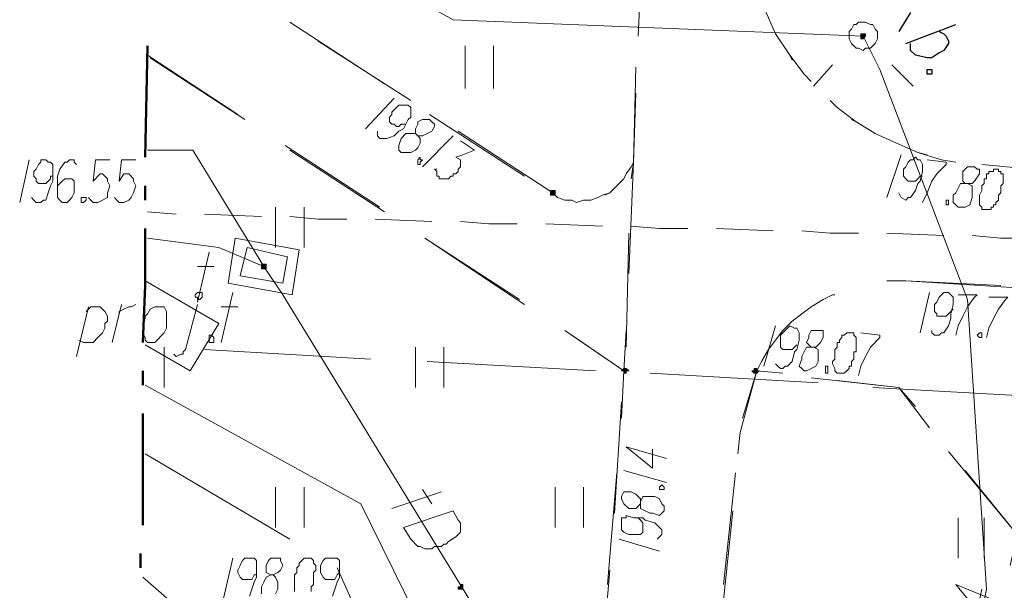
# Model space of a CAD drawing. Header units: metres. Extents: x 7431553 to 7432401, y 5544342 to 5544539.
# Tile 52 of 180: x 7432057 to 7432075, y 5544491 to 5544501. Entities that reach past the tile are written whole.
import ezdxf

# ---------------------------------------------------------------- set-up
doc = ezdxf.new("R2010")
doc.units = ezdxf.units.M
doc.header["$MEASUREMENT"] = 0
doc.layers.add('BG-PR90-PB-PZT-PZT01_2026_04_14$0$MAPA DCP', color=7, linetype='Continuous', lineweight=0)
doc.layers.add('PRIMETECH_XREF', color=7, linetype='Continuous', lineweight=5)

# ---------------------------------------------------------------- blocks, each defined once
blk = doc.blocks.new('BG-PR90-PB-PZT-PZT01_2026_04_14$0$Naddrwiną2025_v2klauzulap')
at = {"layer": 'BG-PR90-PB-PZT-PZT01_2026_04_14$0$MAPA DCP', "linetype": 'Continuous', "lineweight": 0, "transparency": 33554559}
for points in [[(7431661.625, 5544486.666), (7431661.625, 5544486.666), (7431661.625, 5544486.666), (7431661.625, 5544486.708), (7431661.667, 5544486.708), (7431661.667, 5544486.708), (7431661.667, 5544486.708), (7431661.667, 5544486.708), (7431661.71, 5544486.666), (7431661.71, 5544486.666), (7431661.71, 5544486.666), (7431661.71, 5544486.666), (7431661.71, 5544486.623), (7431661.667, 5544486.623), (7431661.667, 5544486.623), (7431661.667, 5544486.623), (7431661.667, 5544486.623), (7431661.625, 5544486.623), (7431661.625, 5544486.623), (7431661.625, 5544486.623), (7431661.625, 5544486.623)], [(7431667.636, 5544484.676), (7431667.636, 5544484.676), (7431667.679, 5544484.718), (7431667.679, 5544484.718), (7431667.679, 5544484.718), (7431667.679, 5544484.718), (7431667.679, 5544484.761), (7431667.679, 5544484.761), (7431667.679, 5544484.761), (7431667.679, 5544484.761), (7431667.679, 5544484.761), (7431667.636, 5544484.803), (7431667.636, 5544484.803), (7431667.636, 5544484.803), (7431667.636, 5544484.761), (7431667.594, 5544484.761), (7431667.594, 5544484.761), (7431667.594, 5544484.761), (7431667.594, 5544484.761), (7431667.594, 5544484.718), (7431667.594, 5544484.718), (7431667.594, 5544484.718), (7431667.636, 5544484.718)], [(7431667.636, 5544482.348), (7431667.636, 5544482.348), (7431667.636, 5544482.39), (7431667.679, 5544482.39), (7431667.679, 5544482.39), (7431667.679, 5544482.39), (7431667.679, 5544482.39), (7431667.679, 5544482.432), (7431667.679, 5544482.432), (7431667.679, 5544482.432), (7431667.636, 5544482.432), (7431667.636, 5544482.475), (7431667.636, 5544482.475), (7431667.636, 5544482.475), (7431667.594, 5544482.432), (7431667.594, 5544482.432), (7431667.594, 5544482.432), (7431667.594, 5544482.432), (7431667.594, 5544482.39), (7431667.594, 5544482.39), (7431667.594, 5544482.39), (7431667.594, 5544482.39), (7431667.594, 5544482.39)], [(7431664.461, 5544481.078), (7431664.504, 5544481.078), (7431664.504, 5544481.078), (7431664.504, 5544481.078), (7431664.504, 5544481.078), (7431664.504, 5544481.078), (7431664.504, 5544481.12), (7431664.504, 5544481.12), (7431664.504, 5544481.12), (7431664.504, 5544481.162), (7431664.504, 5544481.162), (7431664.504, 5544481.162), (7431664.461, 5544481.162), (7431664.461, 5544481.162), (7431664.461, 5544481.162), (7431664.419, 5544481.162), (7431664.419, 5544481.12), (7431664.419, 5544481.12), (7431664.419, 5544481.12), (7431664.419, 5544481.078), (7431664.419, 5544481.078), (7431664.419, 5544481.078)], [(7431671.489, 5544479.427), (7431671.531, 5544479.427), (7431671.531, 5544479.427), (7431671.531, 5544479.511), (7431671.489, 5544479.511), (7431671.489, 5544479.511), (7431671.489, 5544479.511), (7431671.489, 5544479.511), (7431671.446, 5544479.511), (7431671.446, 5544479.511), (7431671.446, 5544479.469), (7431671.446, 5544479.469), (7431671.446, 5544479.469), (7431671.489, 5544479.469)]]:
    blk.add_hatch(color=256, dxfattribs=at).paths.add_polyline_path(points)
at = {"layer": 'BG-PR90-PB-PZT-PZT01_2026_04_14$0$MAPA DCP', "linetype": 'Continuous', "lineweight": 0, "true_color": 0xff6500, "transparency": 33554559}
blk.add_hatch(color=30, dxfattribs=at).paths.add_polyline_path([(7431665.774, 5544475.913), (7431665.774, 5544475.913), (7431665.774, 5544475.913), (7431665.816, 5544475.913), (7431665.816, 5544475.955), (7431665.816, 5544475.955), (7431665.816, 5544475.955), (7431665.816, 5544475.955), (7431665.816, 5544475.998), (7431665.816, 5544475.998), (7431665.774, 5544475.998), (7431665.774, 5544475.998), (7431665.774, 5544475.998), (7431665.774, 5544475.998), (7431665.731, 5544475.998), (7431665.731, 5544475.998), (7431665.731, 5544475.998), (7431665.731, 5544475.955), (7431665.731, 5544475.955), (7431665.731, 5544475.955), (7431665.731, 5544475.955), (7431665.731, 5544475.913), (7431665.731, 5544475.913)])
at = {"layer": 'BG-PR90-PB-PZT-PZT01_2026_04_14$0$MAPA DCP', "color": 5, "linetype": 'Continuous', "lineweight": 18, "transparency": 33554687}
blk.add_lwpolyline([(7431659.932, 5544535.815), (7431659.762, 5544530.565), (7431666.874, 5544523.919), (7431678.77, 5544512.87), (7431681.437, 5544510.33), (7431681.691, 5544510.076), (7431681.564, 5544509.695), (7431681.649, 5544508.933), (7431681.691, 5544508.383), (7431681.649, 5544505.546), (7431681.606, 5544495.979), (7431681.522, 5544487.258), (7431681.606, 5544485.904), (7431681.395, 5544485.184), (7431678.855, 5544482.263), (7431674.24, 5544477.141), (7431671.319, 5544473.796)], dxfattribs=at)
at = {"layer": 'BG-PR90-PB-PZT-PZT01_2026_04_14$0$MAPA DCP', "linetype": 'Continuous', "lineweight": 18, "transparency": 33554687}
for points in [[(7431664.334, 5544490.603), (7431664.123, 5544490.56), (7431663.953, 5544488.782)], [(7431666.028, 5544487.089), (7431666.028, 5544487.428), (7431666.155, 5544489.417)], [(7431670.642, 5544489.375), (7431670.557, 5544489.417), (7431669.076, 5544488.19)], [(7431669.414, 5544488.486), (7431670.557, 5544489.417), (7431671.108, 5544489.29)], [(7431666.028, 5544487.089), (7431666.028, 5544487.428), (7431666.112, 5544489.121)], [(7431670.981, 5544488.825), (7431670.261, 5544488.825)], [(7431663.911, 5544488.317), (7431663.869, 5544488.063), (7431663.742, 5544487.639), (7431663.572, 5544487.258), (7431663.403, 5544486.877), (7431663.191, 5544486.539), (7431663.149, 5544486.454)], [(7431670.261, 5544488.359), (7431670.981, 5544488.359)], [(7431663.784, 5544487.809), (7431663.742, 5544487.639), (7431663.572, 5544487.258), (7431663.403, 5544486.877), (7431663.191, 5544486.539), (7431662.937, 5544486.2), (7431662.81, 5544486.073)], [(7431667.806, 5544486.2), (7431667.933, 5544487.301), (7431668.652, 5544487.851)], [(7431668.271, 5544487.597), (7431667.933, 5544487.301), (7431667.763, 5544485.734)], [(7431662.556, 5544487.555), (7431662.175, 5544487.174)], [(7431667.636, 5544484.761), (7431667.467, 5544484.845), (7431667.255, 5544484.972), (7431667.086, 5544485.099), (7431666.917, 5544485.226), (7431666.747, 5544485.396), (7431666.62, 5544485.565), (7431666.493, 5544485.734), (7431666.366, 5544485.946), (7431666.282, 5544486.115), (7431666.282, 5544486.158)], [(7431668.483, 5544484.507), (7431667.636, 5544484.761), (7431667.467, 5544484.845), (7431667.255, 5544484.972), (7431667.086, 5544485.099), (7431666.917, 5544485.226), (7431666.747, 5544485.396), (7431666.62, 5544485.565), (7431666.493, 5544485.734), (7431666.366, 5544485.946), (7431666.282, 5544486.115), (7431666.282, 5544486.158)], [(7431662.556, 5544485.777), (7431662.175, 5544486.115)], [(7431662.472, 5544485.734), (7431662.345, 5544485.607), (7431662.006, 5544485.353), (7431661.625, 5544485.099), (7431661.244, 5544484.93), (7431660.863, 5544484.803), (7431660.736, 5544484.761)], [(7431662.091, 5544485.396), (7431662.006, 5544485.353), (7431661.625, 5544485.099), (7431661.244, 5544484.93), (7431660.863, 5544484.803), (7431660.44, 5544484.676), (7431660.228, 5544484.634)], [(7431669.118, 5544484.422), (7431668.737, 5544484.464), (7431667.636, 5544484.761), (7431667.679, 5544485.226)], [(7431671.446, 5544484.168), (7431669.457, 5544484.38)], [(7431672.124, 5544484.126), (7431670.134, 5544484.337)], [(7431659.805, 5544482.136), (7431659.974, 5544482.263), (7431660.228, 5544482.39), (7431660.482, 5544482.559), (7431660.778, 5544482.686), (7431661.667, 5544482.644)], [(7431662.218, 5544482.602), (7431663.911, 5544482.559), (7431664.207, 5544482.517)], [(7431662.683, 5544482.602), (7431663.911, 5544482.559), (7431663.996, 5544482.517), (7431664.123, 5544482.432), (7431664.207, 5544482.39), (7431664.292, 5544482.305), (7431664.377, 5544482.221), (7431664.461, 5544482.136), (7431664.504, 5544482.051)], [(7431664.461, 5544481.12), (7431664.546, 5544481.205), (7431664.588, 5544481.332), (7431664.588, 5544481.459), (7431664.631, 5544481.543), (7431664.588, 5544481.67), (7431664.588, 5544481.797), (7431664.546, 5544481.924), (7431664.504, 5544482.009), (7431664.461, 5544482.136), (7431664.377, 5544482.221), (7431664.292, 5544482.305), (7431664.207, 5544482.39), (7431664.123, 5544482.432), (7431663.996, 5544482.517), (7431663.911, 5544482.559), (7431665.901, 5544482.475)], [(7431665.181, 5544482.475), (7431667.213, 5544482.432)], [(7431666.917, 5544482.432), (7431667.636, 5544482.39), (7431666.917, 5544481.332)], [(7431668.483, 5544482.348), (7431667.636, 5544482.39), (7431667.001, 5544481.459)], [(7431668.187, 5544482.348), (7431670.176, 5544482.221)], [(7431671.446, 5544482.094), (7431669.457, 5544482.263)], [(7431671.192, 5544482.136), (7431673.182, 5544481.967)], [(7431670.43, 5544481.67), (7431669.711, 5544481.67)], [(7431664.461, 5544481.12), (7431663.361, 5544479.427)], [(7431669.711, 5544481.162), (7431670.43, 5544481.162)], [(7431663.064, 5544478.919), (7431664.165, 5544480.612)], [(7431666.366, 5544480.527), (7431665.266, 5544478.834)], [(7431666.451, 5544480.612), (7431665.35, 5544478.961)], [(7431662.599, 5544480.062), (7431661.837, 5544480.062)], [(7431661.837, 5544479.554), (7431662.599, 5544479.554)], [(7431667.933, 5544479.173), (7431667.213, 5544479.173)], [(7431667.213, 5544478.665), (7431667.933, 5544478.665)], [(7431662.81, 5544478.58), (7431661.752, 5544476.929)], [(7431661.413, 5544476.421), (7431662.514, 5544478.114)], [(7431664.8, 5544478.114), (7431663.699, 5544476.421)], [(7431664.715, 5544478.03), (7431663.615, 5544476.336)], [(7431665.435, 5544476.675), (7431664.715, 5544476.675)], [(7431670.43, 5544476.675), (7431669.711, 5544476.675)], [(7431664.715, 5544476.167), (7431665.435, 5544476.167)], [(7431669.711, 5544476.167), (7431670.43, 5544476.167)], [(7431663.149, 5544475.617), (7431662.048, 5544473.924)], [(7431663.064, 5544475.49), (7431662.006, 5544473.881)], [(7431666.409, 5544474.77), (7431665.52, 5544474.982)], [(7431665.774, 5544474.77), (7431665.774, 5544475.066)], [(7431667.933, 5544474.178), (7431667.213, 5544474.178)]]:
    blk.add_lwpolyline(points, dxfattribs=at)
at = {"layer": 'BG-PR90-PB-PZT-PZT01_2026_04_14$0$MAPA DCP', "color": 30, "linetype": 'Continuous', "lineweight": 18, "true_color": 0xff6500, "transparency": 33554687}
for points in [[(7431667.933, 5544486.835), (7431668.102, 5544489.841)], [(7431667.679, 5544482.856), (7431667.848, 5544485.861)], [(7431667.89, 5544473.839), (7431670.007, 5544477.691), (7431681.437, 5544483.321), (7431685.205, 5544484.591), (7431704.212, 5544480.146), (7431735.708, 5544477.86), (7431770.083, 5544477.564)], [(7431677.119, 5544482.94), (7431666.282, 5544476.294), (7431665.774, 5544475.955)], [(7431667.467, 5544478.876), (7431667.636, 5544481.882)], [(7431670.092, 5544478.241), (7431669.795, 5544479.13)], [(7431669.753, 5544478.792), (7431670.007, 5544478.961)], [(7431667.255, 5544474.897), (7431667.425, 5544477.86)], [(7431665.774, 5544475.955), (7431663.699, 5544474.686), (7431663.699, 5544473.881)], [(7431665.266, 5544473.881), (7431665.435, 5544475.151), (7431665.774, 5544475.955)], [(7431666.493, 5544475.193), (7431666.493, 5544475.49)], [(7431667.128, 5544475.193), (7431666.239, 5544475.405)], [(7431666.028, 5544473.839), (7431666.79, 5544475.151), (7431667.636, 5544474.643), (7431667.171, 5544473.839)], [(7431667.34, 5544474.347), (7431667.382, 5544474.389), (7431667.34, 5544474.474), (7431667.34, 5544474.516), (7431667.298, 5544474.516), (7431667.255, 5544474.559), (7431666.451, 5544474.77)], [(7431666.62, 5544473.373), (7431666.578, 5544473.373), (7431666.536, 5544473.458), (7431666.493, 5544473.543), (7431666.493, 5544473.585), (7431666.451, 5544473.67)], [(7431667.128, 5544473.246), (7431666.451, 5544473.416)], [(7431666.578, 5544472.781), (7431666.493, 5544472.865), (7431666.493, 5544473.035), (7431666.536, 5544473.077), (7431666.578, 5544473.119), (7431666.663, 5544473.162), (7431666.747, 5544473.162), (7431666.79, 5544473.119), (7431666.874, 5544473.119), (7431666.959, 5544473.077), (7431667.044, 5544472.992), (7431667.128, 5544472.908), (7431667.128, 5544472.823), (7431667.128, 5544472.738), (7431667.086, 5544472.654)], [(7431667.382, 5544472.611), (7431666.493, 5544472.823)]]:
    blk.add_lwpolyline(points, dxfattribs=at)
at = {"layer": 'BG-PR90-PB-PZT-PZT01_2026_04_14$0$MAPA DCP', "color": 4, "linetype": 'Continuous', "lineweight": 18, "transparency": 33554687}
for points in [[(7431665.223, 5544488.613), (7431665.266, 5544489.121), (7431665.266, 5544489.629)], [(7431665.181, 5544487.089), (7431665.223, 5544488.105)], [(7431665.139, 5544485.565), (7431665.181, 5544486.073), (7431665.181, 5544486.581)], [(7431665.096, 5544484.041), (7431665.139, 5544485.057)], [(7431665.054, 5544482.517), (7431665.096, 5544483.025), (7431665.096, 5544483.533)], [(7431665.012, 5544480.993), (7431665.054, 5544482.009)], [(7431664.969, 5544479.469), (7431665.012, 5544479.977), (7431665.012, 5544480.485)], [(7431664.927, 5544477.945), (7431664.969, 5544478.961)], [(7431664.885, 5544476.421), (7431664.927, 5544476.929), (7431664.927, 5544477.437)], [(7431664.842, 5544474.897), (7431664.885, 5544475.913)], [(7431664.8, 5544473.881), (7431664.842, 5544474.389)]]:
    blk.add_lwpolyline(points, dxfattribs=at)
at = {"layer": 'BG-PR90-PB-PZT-PZT01_2026_04_14$0$MAPA DCP', "linetype": 'Continuous', "lineweight": 9, "transparency": 33554687}
for points in [[(7431664.038, 5544489.079), (7431664.038, 5544488.994), (7431664.08, 5544488.994), (7431664.08, 5544488.909), (7431664.123, 5544488.909), (7431664.123, 5544488.867), (7431664.165, 5544488.867), (7431664.207, 5544488.867), (7431664.207, 5544488.825), (7431664.25, 5544488.825), (7431664.292, 5544488.825), (7431664.334, 5544488.782), (7431664.419, 5544488.782), (7431664.504, 5544488.74), (7431664.546, 5544488.74), (7431664.588, 5544488.74), (7431664.673, 5544488.74), (7431664.715, 5544488.782), (7431664.758, 5544488.782), (7431664.758, 5544488.825), (7431664.758, 5544488.867), (7431664.758, 5544488.909), (7431664.758, 5544488.952), (7431664.715, 5544488.952), (7431664.715, 5544488.994), (7431664.673, 5544488.994), (7431664.673, 5544489.036), (7431664.631, 5544489.036), (7431664.588, 5544489.079), (7431664.546, 5544489.079), (7431664.504, 5544489.079), (7431664.461, 5544489.121), (7431664.419, 5544489.121), (7431664.377, 5544489.121), (7431664.334, 5544489.121), (7431664.292, 5544489.163), (7431664.25, 5544489.163), (7431664.207, 5544489.163), (7431664.165, 5544489.163), (7431664.123, 5544489.163), (7431664.123, 5544489.121), (7431664.08, 5544489.121), (7431664.08, 5544489.079)], [(7431666.959, 5544488.74), (7431666.959, 5544488.782), (7431667.044, 5544488.782), (7431667.044, 5544488.74), (7431667.001, 5544488.698)], [(7431664.588, 5544488.147), (7431664.588, 5544488.19), (7431664.673, 5544488.19), (7431664.673, 5544488.147), (7431664.631, 5544488.147)], [(7431666.959, 5544486.454), (7431666.959, 5544486.369), (7431667.001, 5544486.327), (7431667.001, 5544486.285), (7431667.044, 5544486.285), (7431667.086, 5544486.242), (7431667.128, 5544486.242), (7431667.128, 5544486.2), (7431667.171, 5544486.2), (7431667.213, 5544486.2), (7431667.255, 5544486.158), (7431667.34, 5544486.158), (7431667.425, 5544486.158), (7431667.467, 5544486.115), (7431667.509, 5544486.115), (7431667.594, 5544486.158), (7431667.636, 5544486.158), (7431667.679, 5544486.2), (7431667.679, 5544486.242), (7431667.679, 5544486.285), (7431667.679, 5544486.327), (7431667.636, 5544486.369), (7431667.594, 5544486.412), (7431667.552, 5544486.412), (7431667.552, 5544486.454), (7431667.509, 5544486.454), (7431667.467, 5544486.454), (7431667.425, 5544486.496), (7431667.382, 5544486.496), (7431667.34, 5544486.496), (7431667.298, 5544486.496), (7431667.298, 5544486.539), (7431667.255, 5544486.539), (7431667.213, 5544486.539), (7431667.171, 5544486.539), (7431667.128, 5544486.539), (7431667.086, 5544486.539), (7431667.044, 5544486.539), (7431667.001, 5544486.496), (7431666.959, 5544486.496)], [(7431667.552, 5544485.988), (7431667.552, 5544486.031), (7431667.679, 5544486.031), (7431667.679, 5544485.988), (7431667.636, 5544485.988), (7431667.594, 5544485.988)], [(7431669.711, 5544483.025), (7431669.668, 5544483.067), (7431669.711, 5544483.11), (7431669.753, 5544483.11), (7431669.753, 5544483.067), (7431669.753, 5544483.025)], [(7431663.826, 5544478.749), (7431663.869, 5544478.749), (7431663.869, 5544478.792), (7431663.911, 5544478.749), (7431663.953, 5544478.749), (7431663.953, 5544478.707), (7431663.911, 5544478.707), (7431663.869, 5544478.707)]]:
    blk.add_lwpolyline(points, close=True, dxfattribs=at)
for points in [[(7431666.324, 5544488.909), (7431666.324, 5544489.248), (7431666.366, 5544489.206), (7431666.536, 5544489.079), (7431666.705, 5544488.994), (7431666.874, 5544488.909), (7431667.044, 5544488.867)], [(7431671.531, 5544488.782), (7431671.912, 5544488.698), (7431671.446, 5544488.317), (7431671.743, 5544489.036)], [(7431664.292, 5544488.486), (7431664.292, 5544488.613), (7431664.25, 5544488.655), (7431664.123, 5544488.74), (7431664.038, 5544488.74), (7431664.038, 5544488.698), (7431663.996, 5544488.655), (7431663.996, 5544488.613), (7431663.996, 5544488.528), (7431664.038, 5544488.486), (7431664.08, 5544488.444), (7431664.123, 5544488.444), (7431664.207, 5544488.444), (7431664.25, 5544488.444), (7431664.292, 5544488.486), (7431664.292, 5544488.401), (7431664.377, 5544488.359), (7431664.461, 5544488.317), (7431664.504, 5544488.274), (7431664.631, 5544488.274), (7431664.673, 5544488.317), (7431664.715, 5544488.359), (7431664.715, 5544488.401), (7431664.715, 5544488.486), (7431664.673, 5544488.571), (7431664.546, 5544488.613), (7431664.504, 5544488.613), (7431664.419, 5544488.613), (7431664.334, 5544488.613), (7431664.292, 5544488.528)], [(7431666.282, 5544488.359), (7431666.282, 5544488.698), (7431666.324, 5544488.655), (7431666.493, 5544488.528), (7431666.663, 5544488.444), (7431666.832, 5544488.359), (7431667.001, 5544488.317)], [(7431666.917, 5544487.893), (7431666.959, 5544487.893), (7431667.001, 5544487.936), (7431667.001, 5544488.02), (7431666.959, 5544488.063), (7431666.959, 5544488.105), (7431666.832, 5544488.19), (7431666.705, 5544488.232), (7431666.62, 5544488.232), (7431666.451, 5544488.274), (7431666.366, 5544488.274), (7431666.324, 5544488.274), (7431666.282, 5544488.232), (7431666.239, 5544488.19), (7431666.239, 5544488.105), (7431666.282, 5544488.063), (7431666.324, 5544488.02), (7431666.409, 5544487.978), (7431666.451, 5544487.936), (7431666.536, 5544487.936), (7431666.578, 5544487.936), (7431666.62, 5544487.978), (7431666.663, 5544487.978), (7431666.663, 5544488.063), (7431666.663, 5544488.105), (7431666.663, 5544488.147), (7431666.578, 5544488.232), (7431666.536, 5544488.274)], [(7431663.869, 5544487.809), (7431663.911, 5544488.147), (7431663.953, 5544488.147), (7431664.123, 5544487.978), (7431664.25, 5544487.893), (7431664.461, 5544487.809), (7431664.631, 5544487.724)], [(7431666.239, 5544487.851), (7431666.959, 5544487.682)], [(7431664.461, 5544487.301), (7431664.546, 5544487.343), (7431664.588, 5544487.428), (7431664.546, 5544487.47), (7431664.546, 5544487.512), (7431664.419, 5544487.597), (7431664.292, 5544487.639), (7431664.25, 5544487.682), (7431664.08, 5544487.724), (7431663.996, 5544487.724), (7431663.953, 5544487.724), (7431663.869, 5544487.682), (7431663.869, 5544487.639), (7431663.826, 5544487.597), (7431663.869, 5544487.555), (7431663.869, 5544487.512), (7431663.911, 5544487.47), (7431663.996, 5544487.428), (7431664.038, 5544487.385), (7431664.08, 5544487.385), (7431664.165, 5544487.385), (7431664.207, 5544487.428), (7431664.25, 5544487.47), (7431664.25, 5544487.512), (7431664.25, 5544487.555), (7431664.25, 5544487.597), (7431664.207, 5544487.639), (7431664.165, 5544487.682), (7431664.165, 5544487.724)], [(7431663.784, 5544487.343), (7431664.546, 5544487.089)], [(7431666.959, 5544486.623), (7431667.001, 5544486.962), (7431667.044, 5544486.962), (7431667.213, 5544486.793), (7431667.382, 5544486.708), (7431667.552, 5544486.623), (7431667.721, 5544486.581)], [(7431667.213, 5544485.734), (7431667.213, 5544485.819), (7431667.171, 5544485.861), (7431667.128, 5544485.904), (7431667.044, 5544485.946), (7431666.959, 5544485.946), (7431666.917, 5544485.946), (7431666.917, 5544485.861), (7431666.917, 5544485.819), (7431666.917, 5544485.777), (7431666.917, 5544485.734), (7431667.001, 5544485.692), (7431667.044, 5544485.692), (7431667.128, 5544485.65), (7431667.171, 5544485.692), (7431667.213, 5544485.734), (7431667.213, 5544485.65), (7431667.298, 5544485.607), (7431667.382, 5544485.565), (7431667.425, 5544485.565), (7431667.552, 5544485.523), (7431667.594, 5544485.565), (7431667.636, 5544485.607), (7431667.636, 5544485.65), (7431667.594, 5544485.734), (7431667.552, 5544485.819), (7431667.467, 5544485.861), (7431667.425, 5544485.861), (7431667.34, 5544485.861), (7431667.255, 5544485.861), (7431667.213, 5544485.777)], [(7431667.509, 5544485.099), (7431667.552, 5544485.142), (7431667.594, 5544485.184), (7431667.594, 5544485.226), (7431667.552, 5544485.269), (7431667.552, 5544485.311), (7431667.467, 5544485.396), (7431667.298, 5544485.438), (7431667.255, 5544485.48), (7431667.086, 5544485.523), (7431666.959, 5544485.523), (7431666.874, 5544485.48), (7431666.874, 5544485.438), (7431666.832, 5544485.353), (7431666.874, 5544485.311), (7431666.917, 5544485.269), (7431667.001, 5544485.184), (7431667.044, 5544485.184), (7431667.086, 5544485.184), (7431667.171, 5544485.184), (7431667.213, 5544485.184), (7431667.255, 5544485.226), (7431667.255, 5544485.269), (7431667.255, 5544485.311), (7431667.255, 5544485.353), (7431667.255, 5544485.396), (7431667.213, 5544485.438), (7431667.171, 5544485.48)], [(7431666.832, 5544485.099), (7431667.552, 5544484.888)], [(7431669.033, 5544482.898), (7431669.372, 5544482.898), (7431668.991, 5544482.432), (7431669.203, 5544483.152)], [(7431669.414, 5544482.39), (7431669.626, 5544483.152)], [(7431670.007, 5544482.686), (7431669.922, 5544482.686), (7431669.88, 5544482.644), (7431669.838, 5544482.602), (7431669.795, 5544482.517), (7431669.795, 5544482.432), (7431669.795, 5544482.39), (7431669.88, 5544482.348), (7431669.922, 5544482.348), (7431670.007, 5544482.39), (7431670.092, 5544482.475), (7431670.092, 5544482.517), (7431670.092, 5544482.602), (7431670.049, 5544482.644), (7431670.007, 5544482.686), (7431670.092, 5544482.686), (7431670.134, 5544482.771), (7431670.176, 5544482.856), (7431670.176, 5544482.898), (7431670.219, 5544483.025), (7431670.176, 5544483.067), (7431670.134, 5544483.11), (7431670.049, 5544483.11), (7431670.007, 5544483.067), (7431669.922, 5544483.025), (7431669.88, 5544482.94), (7431669.88, 5544482.898), (7431669.88, 5544482.813), (7431669.88, 5544482.729), (7431669.965, 5544482.686)], [(7431670.642, 5544482.983), (7431670.6, 5544483.025), (7431670.557, 5544483.067), (7431670.473, 5544483.067), (7431670.43, 5544483.025), (7431670.346, 5544482.94), (7431670.303, 5544482.771), (7431670.261, 5544482.729), (7431670.261, 5544482.559), (7431670.219, 5544482.432), (7431670.261, 5544482.432), (7431670.261, 5544482.348), (7431670.303, 5544482.348), (7431670.346, 5544482.348), (7431670.388, 5544482.348), (7431670.43, 5544482.348), (7431670.473, 5544482.348), (7431670.515, 5544482.39), (7431670.557, 5544482.475), (7431670.557, 5544482.517), (7431670.557, 5544482.602), (7431670.557, 5544482.644), (7431670.557, 5544482.686), (7431670.515, 5544482.729), (7431670.473, 5544482.729), (7431670.43, 5544482.729), (7431670.388, 5544482.729), (7431670.346, 5544482.729), (7431670.303, 5544482.686), (7431670.261, 5544482.644)], [(7431670.642, 5544482.305), (7431670.854, 5544483.025)], [(7431663.53, 5544479.469), (7431663.699, 5544479.723), (7431663.784, 5544479.511), (7431663.826, 5544479.384), (7431663.869, 5544479.469), (7431663.911, 5544479.469), (7431663.953, 5544479.469), (7431663.996, 5544479.469), (7431664.038, 5544479.427), (7431664.08, 5544479.427), (7431664.123, 5544479.384), (7431664.123, 5544479.342), (7431664.165, 5544479.342), (7431664.165, 5544479.3), (7431664.207, 5544479.257), (7431664.207, 5544479.215), (7431664.207, 5544479.173), (7431664.207, 5544479.13), (7431664.207, 5544479.088), (7431664.165, 5544479.088), (7431664.165, 5544479.046), (7431664.123, 5544479.046), (7431664.08, 5544479.046), (7431664.038, 5544479.003), (7431664.038, 5544479.046)], [(7431663.445, 5544479.342), (7431663.996, 5544478.792)], [(7431663.403, 5544478.665), (7431663.445, 5544478.707), (7431663.445, 5544478.792), (7431663.403, 5544478.876), (7431663.361, 5544478.961), (7431663.276, 5544479.003), (7431663.234, 5544479.003), (7431663.191, 5544478.961), (7431663.149, 5544478.919), (7431663.149, 5544478.834), (7431663.149, 5544478.792), (7431663.191, 5544478.707), (7431663.234, 5544478.707), (7431663.318, 5544478.665), (7431663.361, 5544478.665), (7431663.403, 5544478.665), (7431663.403, 5544478.622), (7431663.403, 5544478.495), (7431663.488, 5544478.411), (7431663.615, 5544478.368), (7431663.657, 5544478.368), (7431663.699, 5544478.368), (7431663.742, 5544478.411), (7431663.742, 5544478.495), (7431663.742, 5544478.58), (7431663.699, 5544478.665), (7431663.657, 5544478.707), (7431663.572, 5544478.749), (7431663.488, 5544478.749), (7431663.445, 5544478.707)], [(7431663.361, 5544477.987), (7431663.445, 5544477.987), (7431663.488, 5544478.03), (7431663.488, 5544478.157), (7431663.445, 5544478.284), (7431663.361, 5544478.368), (7431663.318, 5544478.453), (7431663.149, 5544478.538), (7431663.107, 5544478.58), (7431663.064, 5544478.58), (7431662.98, 5544478.58), (7431662.937, 5544478.58), (7431662.895, 5544478.538), (7431662.895, 5544478.495), (7431662.895, 5544478.453), (7431662.895, 5544478.368), (7431662.98, 5544478.284), (7431663.022, 5544478.241), (7431663.064, 5544478.241), (7431663.107, 5544478.199), (7431663.149, 5544478.199), (7431663.191, 5544478.199), (7431663.234, 5544478.241), (7431663.234, 5544478.284), (7431663.276, 5544478.326), (7431663.276, 5544478.368), (7431663.234, 5544478.411), (7431663.234, 5544478.453), (7431663.234, 5544478.495)], [(7431662.768, 5544478.284), (7431663.318, 5544477.776)], [(7431671.658, 5544477.183), (7431671.531, 5544477.225), (7431671.404, 5544477.268), (7431671.319, 5544477.31), (7431671.15, 5544477.31), (7431671.065, 5544477.31), (7431671.023, 5544477.31), (7431670.981, 5544477.268), (7431670.981, 5544477.225), (7431670.981, 5544477.183), (7431670.981, 5544477.141), (7431670.981, 5544477.098), (7431670.981, 5544477.056), (7431671.023, 5544477.014), (7431671.108, 5544476.971), (7431671.192, 5544476.971), (7431671.235, 5544476.971), (7431671.319, 5544477.014), (7431671.362, 5544477.056), (7431671.362, 5544477.098), (7431671.362, 5544477.141), (7431671.362, 5544477.183), (7431671.362, 5544477.225), (7431671.277, 5544477.268), (7431671.235, 5544477.31)], [(7431671.573, 5544476.802), (7431671.531, 5544476.802), (7431671.489, 5544476.802), (7431671.446, 5544476.844), (7431671.404, 5544476.844), (7431671.362, 5544476.844), (7431671.319, 5544476.844), (7431671.277, 5544476.844), (7431671.235, 5544476.844), (7431671.192, 5544476.887), (7431671.15, 5544476.887), (7431671.108, 5544476.887), (7431671.065, 5544476.844), (7431671.023, 5544476.844), (7431670.981, 5544476.802), (7431670.981, 5544476.76), (7431670.981, 5544476.675), (7431671.023, 5544476.633), (7431671.065, 5544476.59), (7431671.108, 5544476.59), (7431671.15, 5544476.548), (7431671.192, 5544476.548), (7431671.235, 5544476.548), (7431671.277, 5544476.506), (7431671.362, 5544476.506), (7431671.446, 5544476.506), (7431671.489, 5544476.506), (7431671.573, 5544476.506)], [(7431671.277, 5544476.082), (7431671.277, 5544476.125), (7431671.235, 5544476.209), (7431671.192, 5544476.252), (7431671.108, 5544476.294), (7431671.023, 5544476.252), (7431670.981, 5544476.252), (7431670.981, 5544476.167), (7431670.981, 5544476.125), (7431670.981, 5544476.082), (7431671.023, 5544476.04), (7431671.108, 5544475.998), (7431671.235, 5544475.998), (7431671.277, 5544476.082), (7431671.319, 5544475.998), (7431671.404, 5544475.955), (7431671.489, 5544475.913), (7431671.531, 5544475.913), (7431671.616, 5544475.913)], [(7431671.616, 5544476.167), (7431671.531, 5544476.209), (7431671.489, 5544476.209), (7431671.404, 5544476.209), (7431671.319, 5544476.167), (7431671.277, 5544476.125)], [(7431671.658, 5544475.701), (7431671.531, 5544475.744), (7431671.404, 5544475.786), (7431671.319, 5544475.828), (7431671.15, 5544475.828), (7431671.065, 5544475.828), (7431671.023, 5544475.828), (7431670.981, 5544475.786), (7431670.981, 5544475.744), (7431670.981, 5544475.659), (7431670.981, 5544475.617), (7431671.023, 5544475.574), (7431671.108, 5544475.532), (7431671.192, 5544475.49), (7431671.235, 5544475.49), (7431671.319, 5544475.532), (7431671.362, 5544475.574), (7431671.362, 5544475.617), (7431671.362, 5544475.659), (7431671.362, 5544475.701), (7431671.362, 5544475.744), (7431671.277, 5544475.786), (7431671.277, 5544475.828), (7431671.235, 5544475.828)], [(7431670.981, 5544475.405), (7431671.7, 5544475.236)]]:
    blk.add_lwpolyline(points, dxfattribs=at)
at = {"layer": 'BG-PR90-PB-PZT-PZT01_2026_04_14$0$MAPA DCP', "color": 1, "linetype": 'Continuous', "lineweight": 18, "transparency": 33554687}
for points in [[(7431658.365, 5544473.924), (7431661.371, 5544479.342), (7431661.667, 5544486.666), (7431662.26, 5544486.962), (7431666.366, 5544488.528), (7431671.531, 5544488.867), (7431684.104, 5544486.412), (7431694.01, 5544484.591), (7431708.234, 5544483.152), (7431711.197, 5544482.983), (7431711.409, 5544482.94), (7431722.5, 5544485.099), (7431725.802, 5544482.559), (7431743.117, 5544482.517), (7431770.083, 5544481.755)], [(7431671.15, 5544477.268), (7431673.902, 5544478.495)], [(7431669.118, 5544473.839), (7431670.642, 5544476.421)]]:
    blk.add_lwpolyline(points, dxfattribs=at)
at = {"layer": 'BG-PR90-PB-PZT-PZT01_2026_04_14$0$MAPA DCP', "linetype": 'Continuous', "lineweight": 25, "transparency": 33554687}
for points in [[(7431661.794, 5544487.428), (7431661.456, 5544488.317)], [(7431661.583, 5544488.02), (7431661.625, 5544488.105), (7431661.667, 5544488.147), (7431661.752, 5544488.19), (7431661.794, 5544488.19), (7431661.921, 5544488.105), (7431661.964, 5544488.02), (7431662.048, 5544487.893), (7431662.048, 5544487.809), (7431662.006, 5544487.597), (7431661.921, 5544487.512), (7431661.837, 5544487.512), (7431661.794, 5544487.512)], [(7431661.244, 5544487.512), (7431661.583, 5544487.301)]]:
    blk.add_lwpolyline(points, dxfattribs=at)
blk.add_lwpolyline([(7431662.26, 5544487.893), (7431662.345, 5544487.893), (7431662.345, 5544487.809), (7431662.26, 5544487.809), (7431662.26, 5544487.851)], close=True, dxfattribs=at)
at = {"layer": 'BG-PR90-PB-PZT-PZT01_2026_04_14$0$MAPA DCP', "linetype": 'Continuous', "lineweight": 18, "transparency": 33554687}
for points in [[(7431661.413, 5544486.666), (7431661.413, 5544486.708), (7431661.456, 5544486.793), (7431661.456, 5544486.835), (7431661.54, 5544486.877), (7431661.583, 5544486.92), (7431661.667, 5544486.92), (7431661.71, 5544486.92), (7431661.794, 5544486.877), (7431661.837, 5544486.835), (7431661.879, 5544486.793), (7431661.879, 5544486.708), (7431661.921, 5544486.666), (7431661.879, 5544486.581), (7431661.879, 5544486.539), (7431661.837, 5544486.496), (7431661.794, 5544486.454), (7431661.71, 5544486.412), (7431661.667, 5544486.412), (7431661.583, 5544486.412), (7431661.54, 5544486.454), (7431661.456, 5544486.496), (7431661.456, 5544486.539), (7431661.413, 5544486.581)], [(7431666.07, 5544476.294), (7431665.943, 5544475.532), (7431665.435, 5544475.659), (7431665.604, 5544476.379)]]:
    blk.add_lwpolyline(points, close=True, dxfattribs=at)
at = {"layer": 'BG-PR90-PB-PZT-PZT01_2026_04_14$0$MAPA DCP', "linetype": 'Continuous', "lineweight": 0, "transparency": 33554687}
for points in [[(7431661.625, 5544486.666), (7431661.625, 5544486.666), (7431661.625, 5544486.666), (7431661.625, 5544486.708), (7431661.667, 5544486.708), (7431661.667, 5544486.708), (7431661.667, 5544486.708), (7431661.667, 5544486.708), (7431661.71, 5544486.666), (7431661.71, 5544486.666), (7431661.71, 5544486.666), (7431661.71, 5544486.666), (7431661.71, 5544486.623), (7431661.667, 5544486.623), (7431661.667, 5544486.623), (7431661.667, 5544486.623), (7431661.667, 5544486.623), (7431661.625, 5544486.623), (7431661.625, 5544486.623), (7431661.625, 5544486.623), (7431661.625, 5544486.623)], [(7431667.636, 5544484.676), (7431667.636, 5544484.676), (7431667.679, 5544484.718), (7431667.679, 5544484.718), (7431667.679, 5544484.718), (7431667.679, 5544484.718), (7431667.679, 5544484.761), (7431667.679, 5544484.761), (7431667.679, 5544484.761), (7431667.679, 5544484.761), (7431667.679, 5544484.761), (7431667.636, 5544484.803), (7431667.636, 5544484.803), (7431667.636, 5544484.803), (7431667.636, 5544484.761), (7431667.594, 5544484.761), (7431667.594, 5544484.761), (7431667.594, 5544484.761), (7431667.594, 5544484.761), (7431667.594, 5544484.718), (7431667.594, 5544484.718), (7431667.594, 5544484.718), (7431667.636, 5544484.718)], [(7431667.636, 5544482.348), (7431667.636, 5544482.348), (7431667.636, 5544482.39), (7431667.679, 5544482.39), (7431667.679, 5544482.39), (7431667.679, 5544482.39), (7431667.679, 5544482.39), (7431667.679, 5544482.432), (7431667.679, 5544482.432), (7431667.679, 5544482.432), (7431667.636, 5544482.432), (7431667.636, 5544482.475), (7431667.636, 5544482.475), (7431667.636, 5544482.475), (7431667.594, 5544482.432), (7431667.594, 5544482.432), (7431667.594, 5544482.432), (7431667.594, 5544482.432), (7431667.594, 5544482.39), (7431667.594, 5544482.39), (7431667.594, 5544482.39), (7431667.594, 5544482.39), (7431667.594, 5544482.39)], [(7431664.461, 5544481.078), (7431664.504, 5544481.078), (7431664.504, 5544481.078), (7431664.504, 5544481.078), (7431664.504, 5544481.078), (7431664.504, 5544481.078), (7431664.504, 5544481.12), (7431664.504, 5544481.12), (7431664.504, 5544481.12), (7431664.504, 5544481.162), (7431664.504, 5544481.162), (7431664.504, 5544481.162), (7431664.461, 5544481.162), (7431664.461, 5544481.162), (7431664.461, 5544481.162), (7431664.419, 5544481.162), (7431664.419, 5544481.12), (7431664.419, 5544481.12), (7431664.419, 5544481.12), (7431664.419, 5544481.078), (7431664.419, 5544481.078), (7431664.419, 5544481.078), (7431664.461, 5544481.078)], [(7431671.489, 5544479.427), (7431671.531, 5544479.427), (7431671.531, 5544479.427), (7431671.531, 5544479.511), (7431671.489, 5544479.511), (7431671.489, 5544479.511), (7431671.489, 5544479.511), (7431671.489, 5544479.511), (7431671.446, 5544479.511), (7431671.446, 5544479.511), (7431671.446, 5544479.469), (7431671.446, 5544479.469), (7431671.446, 5544479.469), (7431671.489, 5544479.469), (7431671.489, 5544479.427)]]:
    blk.add_lwpolyline(points, close=True, dxfattribs=at)
at = {"layer": 'BG-PR90-PB-PZT-PZT01_2026_04_14$0$MAPA DCP', "color": 30, "linetype": 'Continuous', "lineweight": 18, "true_color": 0xff6500, "transparency": 33554687}
for points in [[(7431670.134, 5544479.342), (7431670.303, 5544479.427), (7431670.346, 5544479.469), (7431670.515, 5544479.469), (7431670.557, 5544479.427), (7431670.6, 5544479.384), (7431670.684, 5544479.257), (7431670.727, 5544479.215), (7431670.727, 5544479.173), (7431670.769, 5544479.13), (7431670.769, 5544479.088), (7431670.769, 5544479.046), (7431670.769, 5544479.003), (7431670.811, 5544478.961), (7431670.811, 5544478.919), (7431670.811, 5544478.834), (7431670.769, 5544478.749), (7431670.769, 5544478.707), (7431670.727, 5544478.665), (7431670.684, 5544478.622), (7431670.642, 5544478.58), (7431670.43, 5544478.453)], [(7431666.282, 5544476.463), (7431666.07, 5544475.32), (7431665.266, 5544475.447), (7431665.477, 5544476.59)], [(7431667.001, 5544474.982), (7431667.001, 5544475.024), (7431667.044, 5544475.066), (7431667.128, 5544475.066), (7431667.128, 5544475.024), (7431667.128, 5544474.982), (7431667.086, 5544474.982), (7431667.044, 5544474.982)], [(7431666.239, 5544474.77), (7431666.239, 5544474.855), (7431666.324, 5544474.855), (7431666.366, 5544474.812), (7431666.366, 5544474.77), (7431666.324, 5544474.77), (7431666.324, 5544474.728), (7431666.282, 5544474.728)], [(7431666.493, 5544474.051), (7431666.493, 5544474.178), (7431666.578, 5544474.22), (7431666.874, 5544474.22), (7431666.959, 5544474.178), (7431667.001, 5544474.135), (7431667.086, 5544474.051), (7431667.128, 5544474.008), (7431667.128, 5544473.924), (7431667.128, 5544473.881), (7431667.086, 5544473.839), (7431667.044, 5544473.839), (7431666.959, 5544473.797), (7431666.832, 5544473.797), (7431666.79, 5544473.797), (7431666.705, 5544473.839), (7431666.663, 5544473.839), (7431666.62, 5544473.881), (7431666.536, 5544473.924), (7431666.493, 5544474.008)]]:
    blk.add_lwpolyline(points, close=True, dxfattribs=at)
at = {"layer": 'BG-PR90-PB-PZT-PZT01_2026_04_14$0$MAPA DCP', "color": 30, "linetype": 'Continuous', "lineweight": 0, "true_color": 0xff6500, "transparency": 33554687}
blk.add_lwpolyline([(7431665.774, 5544475.913), (7431665.774, 5544475.913), (7431665.774, 5544475.913), (7431665.816, 5544475.913), (7431665.816, 5544475.955), (7431665.816, 5544475.955), (7431665.816, 5544475.955), (7431665.816, 5544475.955), (7431665.816, 5544475.998), (7431665.816, 5544475.998), (7431665.774, 5544475.998), (7431665.774, 5544475.998), (7431665.774, 5544475.998), (7431665.774, 5544475.998), (7431665.731, 5544475.998), (7431665.731, 5544475.998), (7431665.731, 5544475.998), (7431665.731, 5544475.955), (7431665.731, 5544475.955), (7431665.731, 5544475.955), (7431665.731, 5544475.955), (7431665.731, 5544475.913), (7431665.731, 5544475.913)], close=True, dxfattribs=at)
at = {"layer": 'BG-PR90-PB-PZT-PZT01_2026_04_14$0$MAPA DCP', "linetype": 'Continuous', "lineweight": 50, "transparency": 33554687}
for points in [[(7431661.837, 5544473.881), (7431663.826, 5544473.839)], [(7431664.334, 5544473.839), (7431664.588, 5544473.839)], [(7431665.096, 5544473.839), (7431666.112, 5544473.839), (7431667.128, 5544473.797)], [(7431667.636, 5544473.797), (7431667.89, 5544473.797)], [(7431668.398, 5544473.797), (7431670.388, 5544473.797)], [(7431670.896, 5544473.754), (7431671.15, 5544473.754)]]:
    blk.add_lwpolyline(points, dxfattribs=at)
at = {"layer": 'BG-PR90-PB-PZT-PZT01_2026_04_14$0$MAPA DCP', "color": 30, "linetype": 'Continuous', "lineweight": 9, "true_color": 0xff6500, "transparency": 33554687}
for points in [[(7431663.869, 5544473.67), (7431663.869, 5544473.416), (7431664.25, 5544473.373), (7431664.123, 5544473.458), (7431664.123, 5544473.543), (7431664.207, 5544473.627), (7431664.25, 5544473.627), (7431664.334, 5544473.67), (7431664.461, 5544473.627), (7431664.546, 5544473.585), (7431664.588, 5544473.543), (7431664.631, 5544473.458), (7431664.631, 5544473.373), (7431664.588, 5544473.331), (7431664.546, 5544473.289)], [(7431663.869, 5544473.204), (7431663.869, 5544472.95), (7431664.25, 5544472.908), (7431664.123, 5544473.035), (7431664.123, 5544473.077), (7431664.207, 5544473.162), (7431664.25, 5544473.162), (7431664.334, 5544473.204), (7431664.461, 5544473.162), (7431664.546, 5544473.162), (7431664.588, 5544473.077), (7431664.631, 5544472.992), (7431664.631, 5544472.908), (7431664.588, 5544472.865), (7431664.546, 5544472.823)], [(7431663.953, 5544472.611), (7431663.911, 5544472.569), (7431663.869, 5544472.569), (7431663.869, 5544472.484), (7431663.911, 5544472.442), (7431663.911, 5544472.4), (7431664.038, 5544472.315), (7431664.165, 5544472.273), (7431664.25, 5544472.273), (7431664.419, 5544472.273), (7431664.504, 5544472.273), (7431664.546, 5544472.273), (7431664.588, 5544472.315), (7431664.631, 5544472.357), (7431664.631, 5544472.4), (7431664.631, 5544472.442), (7431664.588, 5544472.484), (7431664.546, 5544472.527), (7431664.461, 5544472.569), (7431664.419, 5544472.569), (7431664.334, 5544472.569), (7431664.292, 5544472.569), (7431664.25, 5544472.569), (7431664.207, 5544472.527), (7431664.207, 5544472.484), (7431664.207, 5544472.442), (7431664.207, 5544472.4), (7431664.25, 5544472.357), (7431664.292, 5544472.315), (7431664.334, 5544472.273)], [(7431664.546, 5544471.807), (7431664.588, 5544471.849), (7431664.631, 5544471.892), (7431664.631, 5544471.976), (7431664.588, 5544472.019), (7431664.588, 5544472.061), (7431664.461, 5544472.103), (7431664.334, 5544472.146), (7431664.25, 5544472.188), (7431664.08, 5544472.188), (7431663.996, 5544472.188), (7431663.953, 5544472.188), (7431663.911, 5544472.146), (7431663.911, 5544472.103), (7431663.869, 5544472.061), (7431663.869, 5544472.019), (7431663.869, 5544471.976), (7431663.911, 5544471.976), (7431663.953, 5544471.934), (7431664.038, 5544471.892), (7431664.08, 5544471.849), (7431664.165, 5544471.849), (7431664.207, 5544471.892), (7431664.25, 5544471.892), (7431664.292, 5544471.934), (7431664.292, 5544471.976), (7431664.292, 5544472.019), (7431664.292, 5544472.061), (7431664.25, 5544472.103), (7431664.207, 5544472.146), (7431664.165, 5544472.146), (7431664.165, 5544472.188)], [(7431663.869, 5544471.765), (7431664.631, 5544471.595)]]:
    blk.add_lwpolyline(points, dxfattribs=at)
blk.add_lwpolyline([(7431664.546, 5544472.696), (7431664.546, 5544472.781), (7431664.588, 5544472.781), (7431664.631, 5544472.738), (7431664.631, 5544472.696), (7431664.588, 5544472.696)], close=True, dxfattribs=at)
blk = doc.blocks.new('BG-PR90-PB-PZT-PZT01_2026_04_14')
at = {"layer": 'BG-PR90-PB-PZT-PZT01_2026_04_14$0$MAPA DCP', "rotation": 270}
blk.add_blockref('BG-PR90-PB-PZT-PZT01_2026_04_14$0$Naddrwiną2025_v2klauzulap', (1887585.788, 12976162.34), dxfattribs=at)

msp = doc.modelspace()

# ---------------------------------------------------------------- block references
at = {"layer": 'PRIMETECH_XREF', "linetype": 'Continuous', "lineweight": 0, "rotation": 360}
msp.add_blockref('BG-PR90-PB-PZT-PZT01_2026_04_14', (0, 0), dxfattribs=at)

doc.saveas('drawing.dxf')
